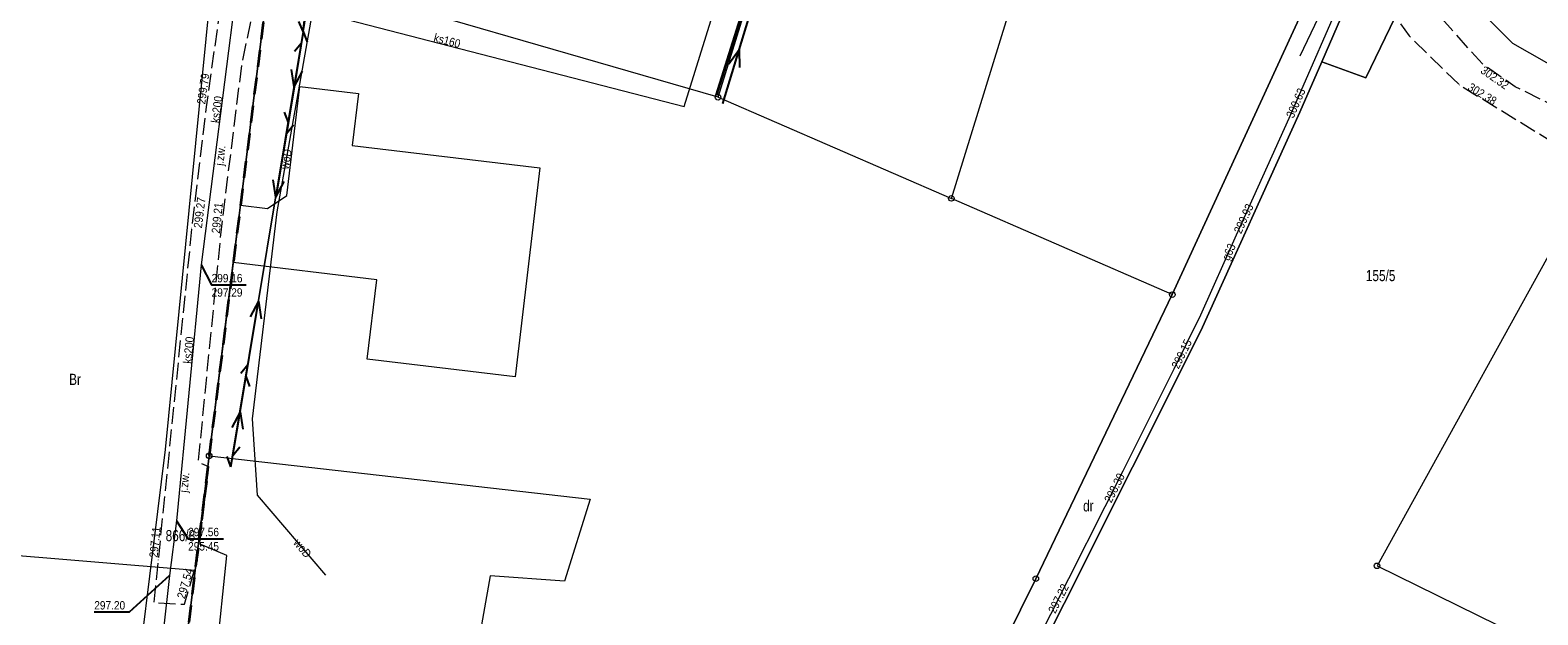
# Model space of a CAD drawing. Header units: metres. Extents: x 7423100 to 7429434, y 5527887 to 5533362.
# Tile 5 of 40: x 7426941 to 7427076, y 5531258 to 5531310. Entities that reach past the tile are written whole.
import ezdxf
from ezdxf.enums import TextEntityAlignment as Align

# ---------------------------------------------------------------- set-up
doc = ezdxf.new("R2010")
doc.units = ezdxf.units.M
doc.header["$MEASUREMENT"] = 0
for name, pattern in [('1.5_0.5', [2, 1.5, -0.5]), ('1.5_1.0', [2.5, 1.5, -1]), ('219-500', [0]), ('suep_nn_500', [0]), ('sutp_500', [0])]:
    doc.linetypes.add(name, pattern=pattern)
doc.layers.get('0').update_dxf_attribs({"color": 2, "linetype": 'CONTINUOUS', "lineweight": 5})
for name, color, linetype in [('202-punkt graniczny', 7, 'CONTINUOUS'), ('203-punkt graniczny', 7, 'CONTINUOUS'), ('210-oznaczenie konturu użytku gruntowego', 7, 'CONTINUOUS'), ('211-numer działki ewidencyjnej', 7, 'CONTINUOUS'), ('216-obręb ewidencyjny', 7, 'CONTINUOUS'), ('217-kontur klasyfikacyjny', 7, 'CONTINUOUS'), ('218-kontur użytku gruntowego', 7, 'CONTINUOUS'), ('219-działka ewidencyjna', 7, 'CONTINUOUS'), ('jezdnia', 7, 'CONTINUOUS'), ('jezdnia-Atr17', 7, 'CONTINUOUS'), ('ogrodzenie trwałe', 7, 'CONTINUOUS'), ('pikieta sztuczna', 7, 'CONTINUOUS'), ('pikieta sztuczna-Atr2', 7, 'CONTINUOUS'), ('przewód elektroenergetyczny niskiego napięcia', 7, 'CONTINUOUS'), ('przewód gazowy', 7, 'CONTINUOUS'), ('przewód gazowy-Atr1', 7, 'CONTINUOUS'), ('przewód kanalizacyjny', 7, 'CONTINUOUS'), ('przewód kanalizacyjny-Atr1', 7, 'CONTINUOUS'), ('przewód telekomunikacyjny napowietrzny', 7, 'CONTINUOUS'), ('przewód wodociągowy', 7, 'CONTINUOUS'), ('przewód wodociągowy-Atr1', 7, 'CONTINUOUS'), ('rzedna', 7, 'CONTINUOUS'), ('rzedna-Atr2', 7, 'CONTINUOUS'), ('rzedna-Atr3', 7, 'CONTINUOUS')]:
    doc.layers.add(name, color=color, linetype=linetype)
doc.styles.get("Standard").update_dxf_attribs({"font": 'Working1250.shx', "width": 0.75})
doc.linetypes.add('902-500', pattern='A,3.75,0,[1,ksztalty.shx,S=0.5,R=0,X=0,Y=0],3.75', length=7.5)

# ---------------------------------------------------------------- blocks, each defined once
blk = doc.blocks.new('203')
at = {"linetype": 'Continuous', "lineweight": 0}
h = blk.add_hatch(color=0, dxfattribs=at)
edge = h.paths.add_edge_path()
edge.add_arc((0, 0), 0.045, 0, 360)
blk = doc.blocks.new('202')
at = {"color": 0, "linetype": 'Continuous', "lineweight": 0}
blk.add_circle((0, 0), 0.25, dxfattribs=at)
blk = doc.blocks.new('SUEP1')
at = {"color": 0, "linetype": 'Continuous'}
for p, q in [((0, 0), (5, 0)), ((5, 0), (3.5, 0.5)), ((5, 0), (3.5, -0.5)), ((5, 0), (15, 0)), ((15, 0), (13.5, 0.5)), ((15, 0), (13.5, -0.5))]:
    blk.add_line(p, q, dxfattribs=at)
blk = doc.blocks.new('SUTP')
at = {"color": 0, "linetype": 'Continuous'}
for p, q in [((0, 0), (0.866, 0.5)), ((0, 0), (9.232, 0)), ((1.866, -0.5), (1, 0)), ((7.366, -0.5), (8.232, 0)), ((9.232, 0), (8.366, 0.5))]:
    blk.add_line(p, q, dxfattribs=at)
blk = doc.blocks.new('PW01')
at = {"linetype": 'Continuous', "lineweight": 13}
h = blk.add_hatch(color=0, dxfattribs=at)
edge = h.paths.add_edge_path()
edge.add_arc((0, 0), 0.045, 0, 360)

msp = doc.modelspace()

# ---------------------------------------------------------------- linework, layer by layer
at = {"layer": '216-obręb ewidencyjny', "color": 7, "linetype": '1.5_1.0', "lineweight": 35, "flags": 128}
msp.add_lwpolyline([(7427465.39, 5530971.07), (7427486.65, 5530995.8), (7427495.11, 5531008.66), (7427506.55, 5531022.56), (7427519.92, 5531035.82), (7427519.91, 5531036.3), (7427540.59, 5531050.32), (7427543.86, 5531052.19), (7427571.29, 5531067.83), (7427590.31, 5531078.09), (7427613.86, 5531090.36), (7427646.86, 5531111.52), (7427660.42, 5531115.01), (7427662.16, 5531129.96), (7427666.71, 5531148.13), (7427670.68, 5531162.93), (7427670.94, 5531163.89), (7427672.3, 5531168.8), (7427678.26, 5531190.44), (7427681.76, 5531206.54), (7427682.92, 5531211.85), (7427685.79, 5531222.97), (7427687.08, 5531227.98), (7427693.27, 5531251.97), (7427696.49, 5531267.22), (7427697.15, 5531271.2), (7427705.01, 5531310.69), (7427706.98, 5531318.96), (7427709.16, 5531328.11), (7427710.97, 5531335.69), (7427711.99, 5531339.94), (7427715.7, 5531355.5), (7427716.72, 5531359.77), (7427717.33, 5531364), (7427719.63, 5531379.83), (7427720.91, 5531389.52), (7427720.1, 5531400.42), (7427722.9, 5531410.64), (7427724.18, 5531415.32), (7427734.05, 5531441.54), (7427734.54, 5531443.09), (7427737.48, 5531452.46), (7427746.03, 5531479.69), (7427750.79, 5531494.86), (7427755.27, 5531510.07), (7427764.29, 5531529.18), (7427769.04, 5531539.24), (7427783.7, 5531570.71), (7427800.96, 5531607.54), (7427810.14, 5531623.35), (7427817.05, 5531636.63), (7427820.22, 5531642.47), (7427823.76, 5531648.03), (7427828.76, 5531655.37), (7427835.75, 5531664.29), (7427847.7, 5531677.49), (7427857.3, 5531686.9), (7427863.35, 5531692.87), (7427866.84, 5531696.83), (7427873.21, 5531704.1), (7427875.02, 5531705.91), (7427875.9, 5531707), (7427877.05, 5531708.44), (7427882.64, 5531718.45), (7427883.93, 5531724.65), (7427887.73, 5531737.45), (7427891.69, 5531759.66), (7427891.48, 5531770.46), (7427892.27, 5531774.96), (7427890.97, 5531788.46), (7427890.75, 5531791.66), (7427885.03, 5531805.66), (7427884.53, 5531810.46), (7427884.63, 5531821.26), (7427891.42, 5531829.87), (7427906.99, 5531843.29), (7427916.38, 5531849.6), (7427929.99, 5531858.62), (7427946.45, 5531871.55), (7427946.91, 5531871.91), (7427951.16, 5531875.24), (7427948.04, 5531885.94), (7427960.54, 5531891.76), (7427964.44, 5531893.96), (7427978.13, 5531902.58), (7427991.32, 5531911), (7427995.73, 5531914.4), (7427996.71, 5531915.9), (7428010.31, 5531933.22), (7428022.68, 5531948.64), (7428034.97, 5531962.18), (7428048.85, 5531977.47), (7428055.64, 5531984.98), (7428067.62, 5531997.2), (7428088.07, 5532025.51), (7428095.13, 5532035.33), (7428118.02, 5532068.16), (7428124.13, 5532078.7), (7428127.6, 5532086.43), (7428137.36, 5532105.5), (7428146.28, 5532123.5), (7428156.46, 5532144.02), (7428165.92, 5532158.25), (7428174.92, 5532171.78), (7428184.81, 5532186.66), (7428197.91, 5532202.59), (7428203.6, 5532209.48), (7428212.77, 5532220.89), (7428222.36, 5532235.31), (7428227.59, 5532243.5), (7428239.65, 5532262.38), (7428262.18, 5532297.65), (7428262.89, 5532298.76), (7428267.28, 5532305.27), (7428280.85, 5532326.69), (7428294.78, 5532347.64), (7428302.22, 5532358.82), (7428306.83, 5532365.67), (7428308.41, 5532368.04), (7428310.22, 5532370.36), (7428313.2, 5532374.23), (7428314.71, 5532376.31), (7428318.18, 5532381.07), (7428330.97, 5532398.67), (7428340.32, 5532409.75), (7428341.48, 5532411.12), (7428357.54, 5532430.19), (7428358.07, 5532430.74), (7428411.8, 5532486.32), (7428420.17, 5532494.97), (7428420.71, 5532514.43), (7428420.95, 5532523.18), (7428421.59, 5532527.21), (7428425.03, 5532549.05), (7428428.58, 5532569.99), (7428428.82, 5532571.49), (7428433.55, 5532592.4), (7428433.7, 5532593.44), (7428439.72, 5532619.61), (7428441.16, 5532625.98), (7428447.68, 5532655.92), (7428448.85, 5532661.03), (7428450.4, 5532665.64), (7428456.16, 5532686.26), (7428464.05, 5532721.04), (7428466.61, 5532731.38), (7428471.44, 5532750.92), (7428477.31, 5532786.2), (7428477.75, 5532788.76), (7428481.61, 5532811.28), (7428485.02, 5532830.33), (7428485.96, 5532835.64), (7428489.02, 5532852.8), (7428491.88, 5532884.65), (7428490.49, 5532905.24), (7428489.9, 5532907.75), (7428488.34, 5532914.39), (7428477.51, 5532960.55), (7428474.58, 5532973.05), (7428466, 5532997.55), (7428463.57, 5533004.48), (7428458.75, 5533013.92), (7428458.62, 5533014.17), (7428456.91, 5533017.43), (7428443.52, 5533043.76), (7428441.89, 5533047.26), (7428432.02, 5533068.57), (7428429.1, 5533071.41), (7428421.46, 5533086.24), (7428417.65, 5533092.55), (7428416.37, 5533094.67), (7428407.6, 5533109.19), (7428399.88, 5533122.56), (7428399, 5533122.14), (7428384.14, 5533113.56), (7428358.23, 5533099.08), (7428353.17, 5533095.29), (7428350.35, 5533093.25), (7428346.37, 5533087.46), (7428335.97, 5533072.33), (7428323.99, 5533067.92), (7428302.18, 5533062.69), (7428276.87, 5533061.14), (7428266.59, 5533051.05), (7428253.59, 5533046.43), (7428242.99, 5533044.21), (7428237.11, 5533042.98), (7428216.6, 5533038.69), (7428207.43, 5533032.49), (7428201.31, 5533028.37), (7428186.87, 5533034.21), (7428178.41, 5533037.64), (7428168.31, 5533043.53), (7428156.68, 5533050.32), (7428152.08, 5533051.21), (7428139.57, 5533053.7), (7428130.77, 5533054.49), (7428119.27, 5533054.07), (7428110.39, 5533057.64), (7428098.36, 5533062.45), (7428085.46, 5533065.12), (7428082.36, 5533065.74), (7428081.89, 5533065.84), (7428070.35, 5533068.22), (7428061.98, 5533066.4), (7428048.15, 5533063.39), (7428038.77, 5533047.18), (7428032.37, 5533043.17), (7428026.27, 5533043.06), (7428020.58, 5533038.95), (7428010.18, 5533037.34), (7428004.88, 5533032.35), (7428000.78, 5533031.33), (7427991.37, 5533039.32), (7427978.58, 5533036.3), (7427952.09, 5533018.67), (7427941.39, 5533020.76), (7427919.92, 5533006.23), (7427911, 5533012.52), (7427905.49, 5533014.21), (7427886.6, 5533008.59), (7427878.01, 5533000.38), (7427860.42, 5533000.76), (7427856.1, 5533001.85), (7427848.81, 5532996.66), (7427844.63, 5532991.34), (7427833.61, 5532990.73), (7427830.19, 5532991.64), (7427821.61, 5532993.91), (7427801.42, 5532985.49), (7427799.22, 5532979.48), (7427785.84, 5532966.97), (7427779.24, 5532967.86), (7427772.74, 5532960.45), (7427767.37, 5532956.38), (7427761.35, 5532951.84), (7427743.15, 5532949.01), (7427722.47, 5532935.19), (7427714.87, 5532934.58), (7427709.39, 5532926.54), (7427704.5, 5532919.36), (7427708.29, 5532915.77), (7427670.41, 5532894.32), (7427670.93, 5532880.52), (7427657.14, 5532869.3), (7427642.64, 5532867.08), (7427645.86, 5532850.69), (7427643.03, 5532847), (7427633.28, 5532834.37), (7427615.99, 5532825.25), (7427601.39, 5532824.63), (7427597.79, 5532823.93), (7427581.3, 5532814.61), (7427580.3, 5532810.2), (7427580.42, 5532795), (7427576.24, 5532791), (7427570.13, 5532794.22), (7427563.82, 5532792.78), (7427562.43, 5532787.98), (7427561.24, 5532774.38), (7427551.65, 5532769.58), (7427547.26, 5532760.96), (7427544.28, 5532754.15), (7427533.08, 5532741.74), (7427525.48, 5532737.93), (7427518.21, 5532726.52), (7427513.32, 5532717.41), (7427504.52, 5532717.4), (7427487.72, 5532704.38), (7427495.32, 5532704.29), (7427498.54, 5532689.89), (7427484.95, 5532677.28), (7427484.98, 5532651.87), (7427464.18, 5532651.45), (7427460.58, 5532649.84), (7427460.99, 5532643.84), (7427465.4, 5532634.15), (7427460.42, 5532613.54), (7427455.72, 5532615.13), (7427452.43, 5532610.13), (7427448.23, 5532604.02), (7427444.65, 5532592.42), (7427427.06, 5532617.78), (7427421.61, 5532625.63), (7427420.8, 5532626.79), (7427411.78, 5532658.19), (7427364.62, 5532687.57), (7427347.71, 5532698.11), (7427346.79, 5532699.21), (7427344.7, 5532701.4), (7427342.3, 5532704.01), (7427333.69, 5532713.7), (7427318.37, 5532727.88), (7427303.07, 5532740.88), (7427298.11, 5532747.05), (7427296.37, 5532749.08), (7427268.49, 5532781.32), (7427267.82, 5532783.26), (7427259.56, 5532807), (7427252.16, 5532814.12), (7427243.84, 5532820.46), (7427230.79, 5532830.42), (7427219.84, 5532834.08), (7427209.87, 5532841.08), (7427193.37, 5532852.69), (7427182.89, 5532860), (7427174.62, 5532859.49), (7427145.07, 5532858.45), (7427135.91, 5532866.04), (7427132.23, 5532869.46), (7427126.09, 5532875.17), (7427076.64, 5532870.89), (7427049.99, 5532868.58), (7427047.59, 5532868.37), (7427026.08, 5532874.55), (7427016.08, 5532860.54), (7427008.18, 5532860.73), (7426998.37, 5532865.01), (7426993.57, 5532865.31), (7426989.58, 5532862.4), (7426988.78, 5532860.4), (7426986.29, 5532851.8), (7426984.19, 5532848.5), (7426982.39, 5532847.69), (7426978.39, 5532847.49), (7426977.09, 5532848.19), (7426969.09, 5532851.58), (7426959.87, 5532862.77), (7426953.16, 5532871.16), (7426945.26, 5532873.55), (7426936.06, 5532873.14), (7426920.57, 5532864.42), (7426901.08, 5532863.8), (7426886.66, 5532866.48), (7426858.04, 5532878.55), (7426848.24, 5532881.24), (7426836.84, 5532880.62), (7426827.84, 5532879.91), (7426830.51, 5532900.52), (7426808.91, 5532900.59), (7426800.31, 5532895.22), (7426796.37, 5532893.4), (7426789.7, 5532888.11), (7426781.63, 5532889.28), (7426754.99, 5532893.14), (7426744.12, 5532893.84), (7426734.31, 5532891.8), (7426711.8, 5532899.48), (7426702, 5532898.36), (7426693.7, 5532899.45), (7426692.22, 5532900.2), (7426674.39, 5532909.13), (7426669.98, 5532913.63), (7426663.87, 5532922.12), (7426661.18, 5532925.82), (7426658.16, 5532931.82), (7426655.95, 5532934.41), (7426649.04, 5532945.81), (7426645.83, 5532951.2), (7426640.82, 5532959.4), (7426638.03, 5532965.11), (7426635.21, 5532971.85), (7426627.58, 5532990.09), (7426626.18, 5532991.48), (7426624.88, 5532994.48), (7426623.97, 5532999.48), (7426620.98, 5533006.08), (7426616.87, 5533014.08), (7426614.76, 5533021.27), (7426613.64, 5533026.07), (7426610.63, 5533032.47), (7426608.22, 5533041.77), (7426605.48, 5533049.24), (7426603.61, 5533051.26), (7426592.7, 5533056.75), (7426580.15, 5533046.73), (7426559.81, 5533036.46), (7426519.01, 5533024.9), (7426518.28, 5533023.04), (7426514.97, 5533017.94), (7426514.75, 5533017.59), (7426500.99, 5532994.8), (7426500.35, 5532993.34), (7426498.19, 5532988.31), (7426496.88, 5532985.26), (7426490.01, 5532968.92), (7426485.4, 5532963.11), (7426483.96, 5532961.5), (7426472.92, 5532949.1), (7426472.15, 5532948.45), (7426452.58, 5532932.24), (7426428.19, 5532912.05), (7426404.95, 5532894.16), (7426397.78, 5532889.1), (7426388.33, 5532882.33), (7426375.2, 5532872.72), (7426353.34, 5532856.95), (7426347.97, 5532853.12), (7426324.46, 5532836.35), (7426308.66, 5532825.84), (7426302.59, 5532821.82), (7426280.93, 5532806.53), (7426256.54, 5532788.68), (7426246.89, 5532772.58), (7426238.77, 5532759.05), (7426236.22, 5532754.79), (7426233.15, 5532748.09), (7426223.08, 5532729.89), (7426207.6, 5532686.75), (7426205.22, 5532668.96), (7426205.34, 5532656.24), (7426209.96, 5532635.56), (7426270.77, 5532631.12), (7426295.38, 5532629.65), (7426305.25, 5532629.45), (7426316.44, 5532629.22), (7426328.89, 5532628.97), (7426383.49, 5532627.84), (7426385.49, 5532624.62), (7426413.22, 5532606.59), (7426432.44, 5532579.29), (7426443.17, 5532570.44), (7426447.97, 5532566.55), (7426451.02, 5532567.14), (7426461.37, 5532569.14), (7426478.18, 5532564.16), (7426480.97, 5532561.23), (7426483.68, 5532558.37), (7426512.71, 5532536.9), (7426518.25, 5532525.75), (7426527.4, 5532507.34), (7426528.95, 5532504.21), (7426550.34, 5532513.94), (7426578.56, 5532504.07), (7426582.06, 5532504.15), (7426613.86, 5532504.82), (7426617.75, 5532514.72), (7426623.85, 5532512.23), (7426648.75, 5532521.26), (7426655.66, 5532511.37), (7426666.78, 5532507.62), (7426670.47, 5532506.38), (7426687.18, 5532509.1), (7426688.46, 5532513.51), (7426696.31, 5532513.53), (7426710.76, 5532513.53), (7426713.35, 5532512.17), (7426715.28, 5532511.14), (7426718.81, 5532512.36), (7426724.26, 5532514.25), (7426729.27, 5532506.35), (7426741.47, 5532506.27), (7426752.07, 5532508.72), (7426762.57, 5532501.94), (7426771, 5532487.04), (7426784.58, 5532482.07), (7426784.61, 5532480.06), (7426784.74, 5532475.23), (7426798.04, 5532465.6), (7426803.52, 5532472.24), (7426815.21, 5532479.25), (7426817.5, 5532488.26), (7426823.9, 5532489.19), (7426833.5, 5532490.58), (7426844.71, 5532486.59), (7426861.41, 5532486.81), (7426874.15, 5532476.26), (7426878.53, 5532472.63), (7426886.83, 5532474.04), (7426887.52, 5532483.34), (7426894.84, 5532477.35), (7426905.33, 5532474.36), (7426924.83, 5532475.68), (7426948.46, 5532452.04), (7426964.32, 5532445.33), (7426976.98, 5532439.97), (7426984.88, 5532440.72), (7426988.48, 5532440.66), (7426992.18, 5532439.66), (7426995.88, 5532437.76), (7426977.65, 5532403.01), (7426962.67, 5532374.42), (7426960.36, 5532369.95), (7426955.2, 5532359.9), (7426924.94, 5532300.98), (7426921.45, 5532292.26), (7426919.66, 5532283.66), (7426917.17, 5532271.65), (7426911.31, 5532227.57), (7426911.15, 5532226.39), (7426909.94, 5532217.32), (7426909.34, 5532212.84), (7426904.97, 5532190.63), (7426902.69, 5532174.22), (7426892.77, 5532101.7), (7426892.48, 5532099.71), (7426891.98, 5532096.3), (7426902.63, 5532060.9), (7426905.03, 5532052.91), (7426908.77, 5532035.02), (7426912.8, 5532004.4), (7426914, 5531995.32), (7426900.71, 5531976.53), (7426903.32, 5531976.09), (7426918.79, 5531973.49), (7426934.31, 5531960.45), (7426940.15, 5531954.66), (7426947.86, 5531949.55), (7426956.74, 5531945.34), (7426966.06, 5531940.92), (7426985.89, 5531931.5), (7426992.71, 5531925.4), (7427008.28, 5531920.67), (7427008.58, 5531920.57), (7427018.94, 5531917.44), (7427022.51, 5531916.34), (7427036.52, 5531909.46), (7427039.97, 5531904.23), (7427045.05, 5531896.56), (7427045.71, 5531886.51), (7427046.93, 5531869.5), (7427039.34, 5531861.65), (7427039.77, 5531849.58), (7427058.41, 5531833.42), (7427069.04, 5531835.52), (7427077.31, 5531833.2), (7427066.34, 5531809.48), (7427059.22, 5531795.17), (7427047.43, 5531771.5), (7427030.72, 5531737.93), (7427030.13, 5531733.63), (7427029.43, 5531731.43), (7427022.66, 5531709.42), (7427019.27, 5531700.11), (7427014.28, 5531685.4), (7427001.92, 5531652.59), (7427000.53, 5531646.58), (7426999.52, 5531641.61), (7426998.23, 5531631.7), (7426991.78, 5531594.74), (7426991.4, 5531583.17), (7426990.27, 5531566.87), (7426990.24, 5531550.36), (7426989.73, 5531544.77), (7426987.64, 5531522.63), (7426985.96, 5531504.82), (7426984.82, 5531493.03), (7426986.1, 5531487.11), (7426981.47, 5531443.78), (7426977.76, 5531429.02), (7426975.05, 5531404.33), (7426975.44, 5531396.13), (7426974.63, 5531391.34), (7426974.71, 5531388.72), (7426973.15, 5531375.95), (7426972.52, 5531370.17), (7426972.26, 5531369.28), (7426962.42, 5531315.6), (7426962.3, 5531314.96), (7426956.92, 5531271.95), (7426953.08, 5531240.63), (7426952.41, 5531236), (7426949.55, 5531199.94), (7426949.29, 5531182.09), (7426948.67, 5531151.75), (7426948.83, 5531077.97), (7426948.89, 5531052.46), (7426949, 5531044.75), (7426949.06, 5531042.26), (7426959.47, 5531041.2), (7426967.17, 5531051.07), (7426975.56, 5531047.46), (7426974.73, 5531037.81), (7426977.82, 5531034.33), (7426975.26, 5531028.98), (7426976.11, 5531028.3), (7426977.17, 5531027.68), (7426986.27, 5531024.3), (7426986.18, 5531016.79), (7426989.75, 5531012.82), (7427001.99, 5531013.1), (7427006.48, 5531017.32), (7427011.17, 5531013.73), (7427012.99, 5531012.33), (7427014.48, 5530985.54), (7427014.74, 5530981.13), (7427020.54, 5530971.03), (7427033.35, 5530964.15), (7427038.55, 5530958.35), (7427040.32, 5530950.17), (7427041.57, 5530944.36), (7427041.49, 5530941.06), (7427040.68, 5530937.35), (7427039.38, 5530934.35), (7427037.7, 5530932.55), (7427037.39, 5530931.15), (7427038.89, 5530929.65), (7427043.79, 5530929.36), (7427042.62, 5530906.75), (7427051.9, 5530896.56), (7427056.64, 5530891.37), (7427059.44, 5530890.87), (7427061.75, 5530893.09), (7427064.44, 5530892.38), (7427063.86, 5530884.68), (7427067.06, 5530868.79), (7427069.58, 5530856.38), (7427067.98, 5530854.38), (7427063.19, 5530847.37), (7427071.19, 5530845.18), (7427067.66, 5530826.85), (7427066.52, 5530820.97), (7427074.23, 5530812.38), (7427075.63, 5530812.48), (7427078.76, 5530815.4), (7427081.33, 5530817.79), (7427083.13, 5530817.69), (7427089.73, 5530814.8), (7427090.84, 5530809.4), (7427095.06, 5530803.62), (7427099.57, 5530799.35), (7427102.05, 5530797.01), (7427110.17, 5530781.02), (7427111.98, 5530775.52), (7427113.88, 5530773.62), (7427119.56, 5530767.9), (7427122.91, 5530764.53), (7427126.31, 5530751.64), (7427126.72, 5530742.44), (7427127.63, 5530738.44), (7427128.73, 5530735.94), (7427135.94, 5530727.75), (7427138.95, 5530721.45), (7427141.45, 5530718.85), (7427147.76, 5530713.76), (7427152.67, 5530706.46), (7427153.17, 5530702.86), (7427152.87, 5530700.66), (7427151.68, 5530696.86), (7427148.68, 5530694.86), (7427140.3, 5530690.45), (7427133.89, 5530685.24), (7427126.01, 5530681.43), (7427126.1, 5530678.63), (7427128.3, 5530677.73), (7427134.8, 5530674.94), (7427139.71, 5530670.44), (7427147.22, 5530663.75), (7427153.83, 5530656.66), (7427155.34, 5530654.95), (7427157.53, 5530652.46), (7427162.16, 5530642.77), (7427165.25, 5530637.97), (7427175.76, 5530629.58), (7427178.57, 5530624.69), (7427180.77, 5530624.69), (7427186.27, 5530626.91), (7427192.08, 5530616), (7427189.19, 5530606.6), (7427188.9, 5530598.51), (7427185.31, 5530590.49), (7427185.03, 5530585.49), (7427186.32, 5530580.79), (7427186.94, 5530577.59), (7427200.13, 5530577.71), (7427212.92, 5530668.53), (7427222.92, 5530667.54), (7427239.22, 5530668.36), (7427254.72, 5530669.58), (7427272.1, 5530672.58), (7427285.02, 5530674.82), (7427292.63, 5530716.94), (7427299.23, 5530754.84), (7427307.45, 5530788.08), (7427314.93, 5530810.57), (7427327.03, 5530840.89), (7427342.59, 5530870.71), (7427344.82, 5530872.71), (7427348.58, 5530876.1), (7427360.47, 5530886.83), (7427372.76, 5530897.35), (7427375.04, 5530899.22), (7427399.94, 5530919.58), (7427404.64, 5530923.21), (7427411.42, 5530928.44), (7427415.71, 5530931.74), (7427439.25, 5530950.63), (7427447.3, 5530955.64)], close=True, dxfattribs=at)
at = {"layer": '217-kontur klasyfikacyjny', "color": 92, "linetype": 'Continuous', "lineweight": 18, "flags": 128}
for points in [[(7427060.34, 5531305.74), (7427082.84, 5531352.29)], [(7427082.84, 5531352.29), (7427060.34, 5531305.74)], [(7427043.03, 5531286.36), (7427061.05, 5531325.57)], [(7427061.49, 5531318.94), (7427056.39, 5531307.16)], [(7426962.3, 5531314.96), (7426959.72, 5531294.35)], [(7426959.72, 5531294.35), (7426962.3, 5531314.96)], [(7427056.39, 5531307.16), (7427054.45, 5531302.66)], [(7427056.39, 5531307.16), (7427060.34, 5531305.74)], [(7427060.34, 5531305.74), (7427056.39, 5531307.16)], [(7426963.86, 5531295.21), (7426965.03, 5531304.97)], [(7426965.03, 5531304.97), (7426970.27, 5531304.34)], [(7426970.27, 5531304.34), (7426969.71, 5531299.69)], [(7427054.45, 5531302.66), (7427045.6, 5531283.11)], [(7426969.71, 5531299.69), (7426986.5, 5531297.68)], [(7426986.5, 5531297.68), (7426984.27, 5531279.02)], [(7426959.08, 5531289.23), (7426959.72, 5531294.35)], [(7426959.72, 5531294.35), (7426962.15, 5531294.05)], [(7426962.15, 5531294.05), (7426963.86, 5531295.21)], [(7426959.08, 5531289.23), (7426956.92, 5531271.95)], [(7426956.92, 5531271.95), (7426959.08, 5531289.23)], [(7426971.9, 5531287.69), (7426959.08, 5531289.23)], [(7426971.05, 5531280.6), (7426971.9, 5531287.69)], [(7427030.83, 5531260.97), (7427043.03, 5531286.36)], [(7427045.6, 5531283.11), (7427033.37, 5531258.75)], [(7426984.27, 5531279.02), (7426971.05, 5531280.6)], [(7426955.96, 5531264.1), (7426956.92, 5531271.95)], [(7426956.92, 5531271.95), (7426990.98, 5531268.09)], [(7426990.98, 5531268.09), (7426988.7, 5531260.75)], [(7426955.96, 5531264.1), (7426955.67, 5531261.72)], [(7426955.67, 5531261.72), (7426955.96, 5531264.1)], [(7426958.51, 5531263.04), (7426955.96, 5531264.1)], [(7426957.59, 5531254.09), (7426958.51, 5531263.04)], [(7426955.67, 5531261.72), (7426953.08, 5531240.63)], [(7426953.08, 5531240.63), (7426955.67, 5531261.72)], [(7426982.05, 5531261.23), (7426980.17, 5531250.61)], [(7426988.7, 5531260.75), (7426982.05, 5531261.23)], [(7427017.21, 5531233.43), (7427030.83, 5531260.97)], [(7427033.37, 5531258.75), (7427002.68, 5531197.79)]]:
    msp.add_lwpolyline(points, dxfattribs=at)
at = {"layer": '218-kontur użytku gruntowego', "color": 3, "linetype": 'Continuous', "lineweight": 18, "flags": 128}
for points in [[(7427060.34, 5531305.74), (7427082.84, 5531352.29)], [(7427082.84, 5531352.29), (7427060.34, 5531305.74)], [(7427043.03, 5531286.36), (7427061.05, 5531325.57)], [(7427061.05, 5531325.57), (7427043.03, 5531286.36)], [(7427061.49, 5531318.94), (7427056.39, 5531307.16)], [(7427056.39, 5531307.16), (7427061.49, 5531318.94)], [(7426959.72, 5531294.35), (7426962.3, 5531314.96)], [(7426962.3, 5531314.96), (7426959.72, 5531294.35)], [(7427054.45, 5531302.66), (7427056.39, 5531307.16)], [(7427056.39, 5531307.16), (7427054.45, 5531302.66)], [(7427056.39, 5531307.16), (7427060.34, 5531305.74)], [(7427060.34, 5531305.74), (7427056.39, 5531307.16)], [(7426963.86, 5531295.21), (7426965.03, 5531304.97)], [(7426965.03, 5531304.97), (7426970.27, 5531304.34)], [(7426970.27, 5531304.34), (7426969.71, 5531299.69)], [(7427045.6, 5531283.11), (7427054.45, 5531302.66)], [(7427054.45, 5531302.66), (7427045.6, 5531283.11)], [(7426969.71, 5531299.69), (7426986.5, 5531297.68)], [(7426986.5, 5531297.68), (7426984.27, 5531279.02)], [(7426959.08, 5531289.23), (7426959.72, 5531294.35)], [(7426959.72, 5531294.35), (7426962.15, 5531294.05)], [(7426962.15, 5531294.05), (7426963.86, 5531295.21)], [(7426956.92, 5531271.95), (7426959.08, 5531289.23)], [(7426959.08, 5531289.23), (7426956.92, 5531271.95)], [(7426971.9, 5531287.69), (7426959.08, 5531289.23)], [(7426971.05, 5531280.6), (7426971.9, 5531287.69)], [(7427030.83, 5531260.97), (7427043.03, 5531286.36)], [(7427043.03, 5531286.36), (7427030.83, 5531260.97)], [(7427033.37, 5531258.75), (7427045.6, 5531283.11)], [(7427045.6, 5531283.11), (7427033.37, 5531258.75)], [(7426984.27, 5531279.02), (7426971.05, 5531280.6)], [(7426955.96, 5531264.1), (7426956.92, 5531271.95)], [(7426956.92, 5531271.95), (7426990.98, 5531268.09)], [(7426990.98, 5531268.09), (7426988.7, 5531260.75)], [(7426927.31, 5531264.09), (7426955.67, 5531261.72)], [(7426955.67, 5531261.72), (7426955.96, 5531264.1)], [(7426955.96, 5531264.1), (7426955.67, 5531261.72)], [(7426958.51, 5531263.04), (7426955.96, 5531264.1)], [(7426957.59, 5531254.09), (7426958.51, 5531263.04)], [(7426955.67, 5531261.72), (7426953.08, 5531240.63)], [(7426982.05, 5531261.23), (7426980.17, 5531250.61)], [(7426988.7, 5531260.75), (7426982.05, 5531261.23)], [(7427017.21, 5531233.43), (7427030.83, 5531260.97)], [(7427030.83, 5531260.97), (7427017.21, 5531233.43)], [(7427002.68, 5531197.79), (7427033.37, 5531258.75)], [(7427033.37, 5531258.75), (7427002.68, 5531197.79)]]:
    msp.add_lwpolyline(points, dxfattribs=at)
at = {"layer": '219-działka ewidencyjna', "color": 7, "linetype": '219-500', "lineweight": 18, "flags": 128}
for points in [[(7427002.42, 5531304), (7427014.22, 5531342.1)], [(7427023.28, 5531294.96), (7427037.95, 5531342.42)], [(7427043.03, 5531286.36), (7427061.05, 5531325.57)], [(7427061.49, 5531318.94), (7427056.39, 5531307.16)], [(7426957.21, 5531315.27), (7426952.99, 5531272.5)], [(7426962.3, 5531314.96), (7426956.92, 5531271.95)], [(7427002.42, 5531304), (7426962.42, 5531315.6)], [(7427056.39, 5531307.16), (7427054.45, 5531302.66)], [(7427002.42, 5531304), (7427023.28, 5531294.96)], [(7427054.45, 5531302.66), (7427045.6, 5531283.11)], [(7427080.28, 5531296.38), (7427061.34, 5531262.12)], [(7427043.03, 5531286.36), (7427023.28, 5531294.96)], [(7427030.83, 5531260.97), (7427043.03, 5531286.36)], [(7427045.6, 5531283.11), (7427033.37, 5531258.75)], [(7426952.99, 5531272.5), (7426949.5, 5531244.33)], [(7426956.92, 5531271.95), (7426953.08, 5531240.63)], [(7427061.34, 5531262.12), (7427082.88, 5531251.54)], [(7427017.21, 5531233.43), (7427030.83, 5531260.97)], [(7427002.68, 5531197.79), (7427033.37, 5531258.75)]]:
    msp.add_lwpolyline(points, dxfattribs=at)
at = {"layer": 'jezdnia', "color": 7, "linetype": '1.5_0.5', "lineweight": 18, "flags": 128}
for points in [[(7426963.01, 5531326.75), (7426963.25, 5531328.13), (7426970.81, 5531368.88), (7426972.57, 5531370.82), (7426971.95, 5531371.57), (7426968.43, 5531375.45), (7426967.86, 5531368.95), (7426963.59, 5531347.32), (7426961.26, 5531333.48), (7426960.59, 5531328.63), (7426960.31, 5531327.82), (7426958.38, 5531315.26), (7426956.65, 5531303.14), (7426955.36, 5531292.29), (7426952.36, 5531262.64), (7426951.96, 5531258.82), (7426954.71, 5531258.69), (7426955.88, 5531262.6), (7426955.89, 5531262.71), (7426956.77, 5531269.68), (7426956.88, 5531270.96), (7426955.95, 5531271.38), (7426958.02, 5531292.22), (7426959.84, 5531306.86), (7426960.8, 5531311.52), (7426961.24, 5531315.77)], [(7427105.88, 5531283.58), (7427107.89, 5531285.51), (7427094.85, 5531292.98), (7427085.52, 5531298.64), (7427084.42, 5531301.42), (7427084.91, 5531304.21), (7427088.73, 5531313.61), (7427091.27, 5531319), (7427098.31, 5531333.98), (7427101.48, 5531341.26), (7427106.74, 5531349.98), (7427110.69, 5531355.74), (7427111.5, 5531355.92), (7427112.49, 5531355.32), (7427115.87, 5531361.12), (7427115.43, 5531361.28), (7427113.69, 5531358.75), (7427113.33, 5531359.03), (7427114.91, 5531361.51), (7427114.8, 5531361.74), (7427115.15, 5531362.37), (7427107.76, 5531366.29), (7427105.71, 5531361.78), (7427107.1, 5531361.07), (7427104.04, 5531353.49), (7427103, 5531350.66), (7427102.18, 5531348.55), (7427098.04, 5531339.64), (7427094.06, 5531331.06), (7427088.45, 5531319.76), (7427083.56, 5531308.58), (7427082.37, 5531306.07), (7427080.93, 5531304), (7427078.73, 5531303.06), (7427076.81, 5531303.39), (7427073.69, 5531304.94), (7427070.76, 5531306.97), (7427066.06, 5531312.24), (7427063.76, 5531318.58), (7427064.74, 5531325.43), (7427066.98, 5531332.41), (7427060.78, 5531332.65), (7427062.12, 5531329.02), (7427059.44, 5531318.55), (7427061.51, 5531313.19), (7427064.2, 5531309.5), (7427068.71, 5531305.1), (7427084.51, 5531295.43), (7427093.32, 5531290.79), (7427098.34, 5531287.91)]]:
    msp.add_lwpolyline(points, close=True, dxfattribs=at)
at = {"layer": 'ogrodzenie trwałe', "color": 7, "linetype": '902-500', "lineweight": 35, "flags": 128}
msp.add_lwpolyline([(7427002.27, 5531304.17), (7427009.44, 5531326.93), (7427017.72, 5531353.04), (7427029.04, 5531348.03)], dxfattribs=at)
at = {"layer": 'przewód elektroenergetyczny niskiego napięcia', "color": 1, "linetype": 'suep_nn_500', "lineweight": 18, "flags": 128}
for points in [[(7426972.67, 5531356.53), (7426965.34, 5531309.86)], [(7427002.85, 5531303.45), (7427018.06, 5531353.28)], [(7426965.34, 5531309.86), (7426958.87, 5531270.96)], [(7426958.87, 5531270.96), (7426965.34, 5531309.86)]]:
    msp.add_lwpolyline(points, dxfattribs=at)
at = {"layer": 'przewód gazowy', "color": 52, "linetype": 'Continuous', "lineweight": 18, "flags": 128}
msp.add_lwpolyline([(7426997.81, 5531194.96), (7426998.21, 5531195.83), (7427000.78, 5531201.08), (7427001.16, 5531201.2), (7427003.05, 5531200.37), (7427003.46, 5531200.59), (7427011.01, 5531215.44), (7427019.06, 5531231.68), (7427021.68, 5531236.94), (7427027.04, 5531247.57), (7427032.16, 5531257.81), (7427038.64, 5531270.61), (7427043.21, 5531279.73), (7427045.59, 5531284.54), (7427048.76, 5531291.71), (7427053.48, 5531302.12), (7427058.89, 5531314.5), (7427058.18, 5531318), (7427061.14, 5531324.68), (7427066.41, 5531336.39), (7427066.98, 5531337.61)], dxfattribs=at)
at = {"layer": 'przewód kanalizacyjny', "color": 34, "linetype": 'Continuous', "lineweight": 18, "flags": 128}
for points in [[(7427011.65, 5531644.83), (7427006.96, 5531627.67), (7427001.21, 5531596.89), (7426993.19, 5531597.66), (7426991.36, 5531564.38), (7426997.37, 5531563.76), (7426992.09, 5531514.58), (7426989.97, 5531491.13), (7426985.41, 5531487.47), (7426982.02, 5531455.64), (7426980.16, 5531429.04), (7426986.28, 5531428.29), (7426984.29, 5531403.65), (7426978.9, 5531378.66), (7426969.44, 5531371.85), (7426962.79, 5531334.43), (7426959.34, 5531313.54), (7426956.2, 5531289.02), (7426953.99, 5531266.14), (7426953.38, 5531261.24), (7426949.16, 5531223.65), (7426947.08, 5531183.97)], [(7427088.06, 5531378.7), (7427071.33, 5531343.02), (7427054.44, 5531307.68)], [(7426944.57, 5531337.79), (7426942.24, 5531316.93), (7426959.34, 5531313.54), (7426999.39, 5531303.18), (7427010.06, 5531337.47), (7427013.32, 5531338.22)]]:
    msp.add_lwpolyline(points, dxfattribs=at)
at = {"layer": 'przewód telekomunikacyjny napowietrzny', "color": 30, "linetype": 'sutp_500', "lineweight": 18, "flags": 128}
for points in [[(7426965.34, 5531309.86), (7426971.25, 5531358.78)], [(7426958.87, 5531270.96), (7426965.34, 5531309.86)]]:
    msp.add_lwpolyline(points, dxfattribs=at)
at = {"layer": 'przewód wodociągowy', "color": 5, "linetype": 'Continuous', "lineweight": 18, "flags": 128}
for points in [[(7427084.74, 5531302.4), (7427073.47, 5531308.81), (7427068.06, 5531314.21), (7427066.93, 5531322.62), (7427065.64, 5531324.68), (7427054.6, 5531330.43), (7427045.23, 5531336.21), (7427037.7, 5531341.19), (7427035, 5531342.22), (7427030.98, 5531343.7), (7427027.09, 5531346.1), (7427022.38, 5531347.55), (7427019.31, 5531348.96), (7426999.84, 5531356.95), (7426990.25, 5531360.96), (7426976.55, 5531365.74), (7426975.51, 5531366.1), (7426973.87, 5531366.23), (7426972.71, 5531365.56), (7426960.06, 5531373.27), (7426942.29, 5531370.23), (7426934.96, 5531368.42)], [(7426976.55, 5531365.74), (7426966.45, 5531313.41), (7426962.98, 5531293.76), (7426960.78, 5531275.27), (7426960.84, 5531274.34), (7426961.22, 5531268.44), (7426967.32, 5531261.27)]]:
    msp.add_lwpolyline(points, dxfattribs=at)
at = {"layer": 'rzedna-Atr2', "color": 7, "flags": 128}
for points in [[(7426956.2, 5531289.02), (7426957.14, 5531287.22), (7426960.22, 5531287.22)], [(7426953.99, 5531266.14), (7426955.04, 5531264.53), (7426958.19, 5531264.53)], [(7426953.38, 5531261.24), (7426949.76, 5531257.98), (7426946.65, 5531257.98)]]:
    msp.add_lwpolyline(points, dxfattribs=at)

# ---------------------------------------------------------------- block references
at = {"layer": '202-punkt graniczny', "color": 7, "linetype": 'Continuous', "lineweight": 18}
for p in [(7427002.42, 5531304), (7427023.28, 5531294.96), (7427043.03, 5531286.36), (7426956.92, 5531271.95), (7427061.34, 5531262.12), (7427030.83, 5531260.97)]:
    msp.add_blockref('202', p, dxfattribs=at)
at = {"layer": '203-punkt graniczny', "color": 7, "linetype": 'Continuous', "lineweight": 18}
for p in [(7427056.39, 5531307.16), (7427054.45, 5531302.66), (7427045.6, 5531283.11), (7426952.99, 5531272.5), (7427033.37, 5531258.75)]:
    msp.add_blockref('203', p, dxfattribs=at)
at = {"layer": 'pikieta sztuczna', "color": 7, "linetype": 'Continuous', "lineweight": 13}
for p in [(7427070.76, 5531306.97), (7427068.71, 5531305.1), (7426956.65, 5531303.14), (7426955.36, 5531292.29), (7426958.02, 5531292.22), (7426952.36, 5531262.64), (7426955.88, 5531262.6)]:
    msp.add_blockref('PW01', p, dxfattribs=at)
at = {"layer": 'przewód elektroenergetyczny niskiego napięcia', "color": 1, "linetype": 'Continuous', "lineweight": 18}
for p, rotation in [((7426965.34, 5531309.86), 81.074), ((7427002.85, 5531303.45), 73.02600000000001), ((7426965.34, 5531309.86), 260.557), ((7426958.87, 5531270.96), 80.557)]:
    msp.add_blockref('SUEP1', p, dxfattribs=dict(at, rotation=rotation))
at = {"layer": 'przewód telekomunikacyjny napowietrzny', "color": 30, "linetype": 'Continuous', "lineweight": 18}
for p, rotation in [((7426965.34, 5531309.86), 83.11200000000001), ((7426965.34, 5531309.86), 260.557), ((7426958.87, 5531270.96), 80.557)]:
    msp.add_blockref('SUTP', p, dxfattribs=dict(at, rotation=rotation))
at = {"layer": 'rzedna', "color": 52, "linetype": 'Continuous', "lineweight": 18}
for p in [(7427053.48, 5531302.12), (7427048.76, 5531291.71), (7427045.59, 5531284.54), (7427043.21, 5531279.73), (7427038.64, 5531270.61), (7427032.16, 5531257.81)]:
    msp.add_blockref('PW01', p, dxfattribs=at)
at = {"layer": 'rzedna', "color": 34, "linetype": 'Continuous', "lineweight": 18}
for p in [(7426956.2, 5531289.02), (7426953.99, 5531266.14), (7426953.38, 5531261.24)]:
    msp.add_blockref('PW01', p, dxfattribs=at)

# ---------------------------------------------------------------- texts
at = {"layer": '210-oznaczenie konturu użytku gruntowego', "color": 3, "linetype": 'Continuous', "lineweight": 18, "width": 0.79}
for s, p in [('Br', (7426944.4, 5531278.28)), ('dr', (7427035.06, 5531266.98))]:
    msp.add_text(s, height=1, dxfattribs=at).set_placement(p)
at = {"layer": '211-numer działki ewidencyjnej', "color": 7, "linetype": 'Continuous', "lineweight": 18, "width": 0.79}
for s, p in [('155/5', (7427060.34, 5531288.56)), ('866/8', (7426953.03, 5531265.32))]:
    msp.add_text(s, height=1, dxfattribs=at).set_placement(p, align=Align.TOP_LEFT)
at = {"layer": 'jezdnia-Atr17', "color": 7, "width": 0.9}
for rotation, p in [(83.47, (7426958.19, 5531297.85)), (84.223, (7426954.99, 5531268.64))]:
    msp.add_text('j.zw.', height=0.75, rotation=rotation, dxfattribs=at).set_placement(p)
at = {"layer": 'pikieta sztuczna-Atr2', "color": 7, "width": 0.9}
for s, rotation, p in [('302.32', 325.284, (7427070.95, 5531306.84)), ('299.79', 81.876, (7426955.82, 5531303.44)), ('299.27', 83.219, (7426955.53, 5531292.35)), ('299.21', 84.327, (7426957.13, 5531291.87)), ('297.11', 84.222, (7426951.56, 5531262.9)), ('297.54', 73.341, (7426954.02, 5531259.33))]:
    msp.add_text(s, height=0.75, rotation=rotation, dxfattribs=at).set_placement(p, align=Align.TOP_LEFT)
msp.add_text('302.38', height=0.75, rotation=328.532, dxfattribs=at).set_placement((7427069.38, 5531304.69))
at = {"layer": 'przewód gazowy-Atr1', "color": 40, "width": 0.9}
msp.add_text('g63', height=0.75, rotation=66.149, dxfattribs=at).set_placement((7427047.78, 5531289.48), align=Align.MIDDLE_LEFT)
at = {"layer": 'przewód kanalizacyjny-Atr1', "color": 34, "width": 0.9}
for s, rotation, p in [('ks160', 345.496, (7426976.94, 5531308.99)), ('ks200', 82.702, (7426957.82, 5531301.66)), ('ks200', 84.482, (7426955.34, 5531280.16))]:
    msp.add_text(s, height=0.75, rotation=rotation, dxfattribs=at).set_placement(p)
at = {"layer": 'przewód wodociągowy-Atr1', "color": 5, "width": 0.9}
for rotation, p in [(79.985, (7426963.65, 5531297.58)), (-49.61, (7426964.68, 5531264.37))]:
    msp.add_text('woD', height=0.75, rotation=rotation, dxfattribs=at).set_placement(p, align=Align.MIDDLE_LEFT)
at = {"layer": 'rzedna-Atr2', "color": 40, "width": 0.9}
for s, rotation, p in [('300.63', 66.394, (7427053.52, 5531302.21)), ('299.93', 65.61, (7427048.84, 5531291.89)), ('299.15', 63.673, (7427043.26, 5531279.82)), ('298.30', 63.149, (7427037.24, 5531267.85)), ('297.22', 63.149, (7427032.23, 5531257.96))]:
    msp.add_text(s, height=0.75, rotation=rotation, dxfattribs=at).set_placement(p, align=Align.MIDDLE_LEFT)
at = {"layer": 'rzedna-Atr2', "color": 34, "width": 0.9}
for s, p in [('299.16', (7426957.14, 5531287.23)), ('297.56', (7426955.04, 5531264.54)), ('297.20', (7426946.65, 5531257.99))]:
    msp.add_text(s, height=0.75, dxfattribs=at).set_placement(p, align=Align.BOTTOM_LEFT)
at = {"layer": 'rzedna-Atr3', "color": 34, "width": 0.9}
for s, p in [('297.29', (7426957.14, 5531285.95)), ('295.45', (7426955.04, 5531263.26))]:
    msp.add_text(s, height=0.75, dxfattribs=at).set_placement(p, align=Align.BOTTOM_LEFT)

doc.saveas('drawing.dxf')
